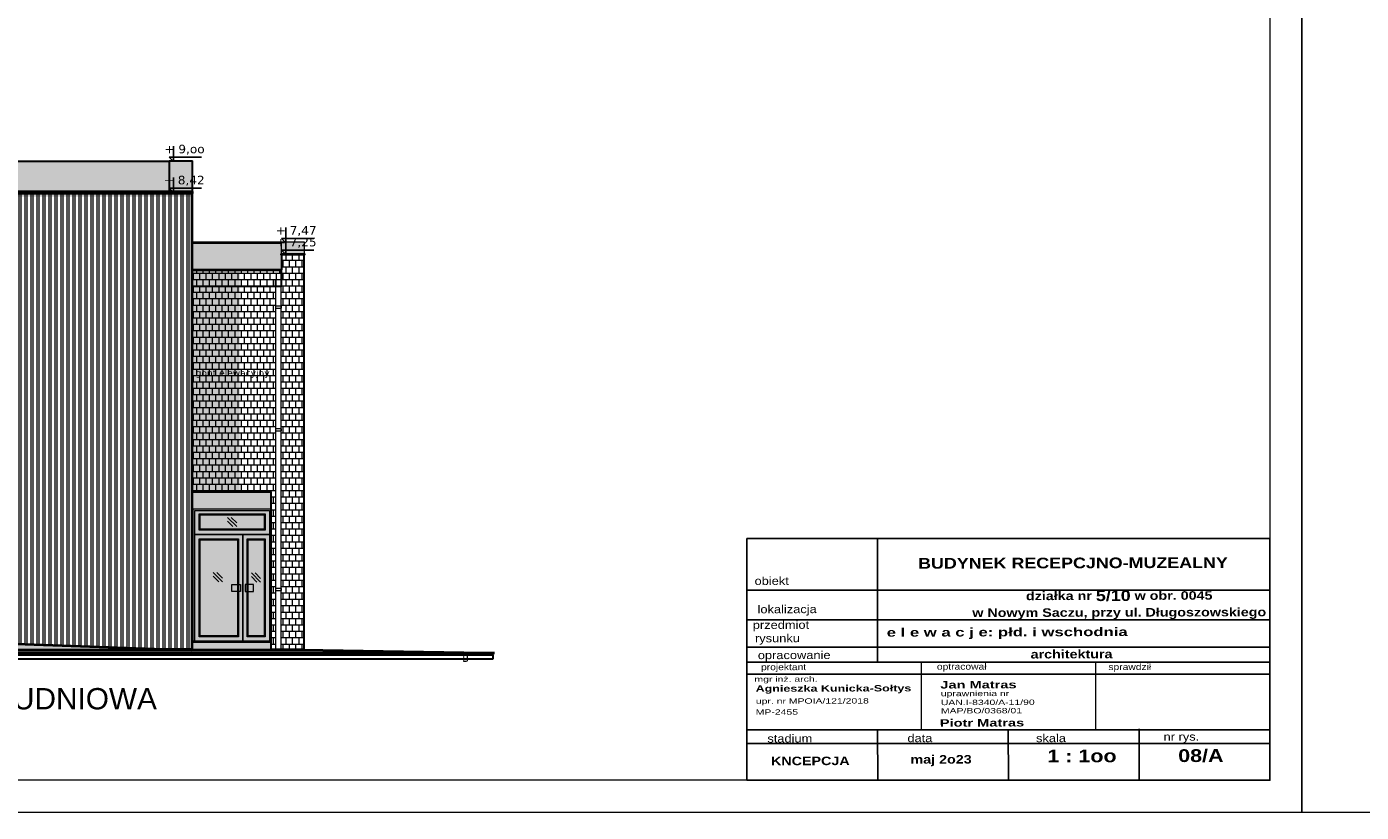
# Model space of a CAD drawing. Extents: x 4615668 to 9294084, y 5331114 to 10688993.
# Tile 6 of 181: x 4647619 to 4650123, y 5331114 to 5332588. Entities that reach past the tile are written whole.
import ezdxf

# ---------------------------------------------------------------- set-up
doc = ezdxf.new("R2010")
doc.units = 0
doc.header["$MEASUREMENT"] = 0
doc.linetypes.add('DASHDOT', pattern=[25.4, 12.7, -6.35, 0, -6.35])
for name, color, linetype in [('1', 7, 'Continuous'), ('_', 7, 'Continuous'), ('OPIS', 7, 'Continuous'), ('OPIS DO WYGASZENIA', 7, 'Continuous'), ('sciany', 1, 'Continuous'), ('STOLARKA', 4, 'Continuous')]:
    doc.layers.add(name, color=color, linetype=linetype)
for name, color, linetype, lineweight in [('A_widok', 8, 'Continuous', 0), ('balustrada', 252, 'Continuous', 5), ('hatch', 253, 'Continuous', 0), ('ocieplenie', 214, 'Continuous', 13), ('więźba_w', 33, 'Continuous', 5)]:
    doc.layers.add(name, color=color, linetype=linetype, lineweight=lineweight)
doc.styles.add('ARIAL', font='arial.ttf', dxfattribs={"height": 10})
doc.styles.add('ARIAL_WYM50', font='arial.ttf', dxfattribs={"height": 15})
doc.styles.add('courier', font='stylu.ttf')
doc.styles.add('janusz', font='txt', dxfattribs={"height": 10})
pattern_1 = [(0, (8420.004, 178.085), (0, 12), []), (90, (8420.004, 178.085), (-6, 12), [12, -12])]

# ---------------------------------------------------------------- blocks, each defined once
blk = doc.blocks.new('Z$W@#40D3745B')
at = {"layer": '_', "lineweight": 25, "ltscale": 4}
for p, q in [((8.1, 28.4), (8.1, 0)), ((8.1, 0), (0, 8.1)), ((0, 8.1), (60.8, 8.1))]:
    blk.add_line(p, q, dxfattribs=at)
blk = doc.blocks.new('G$CE5B2E794')
at = {"layer": 'OPIS', "width": 743.088, "attachment_point": 1, "rotation": 0.1544, "style": 'courier'}
for s, insert, char_height in [('{\\W1.4;\\fArial|b1|i0|c238|p34;\\H0.444444x; \\fArial|b0|i0|c238|p34;\\H1.250001x;mgr inż. arch.\\fArial|b1|i0|c238|p34;\\P\\H1.2x; Agnieszka Kunicka-Sołtys}', (-4.4, 71.8), 18), ('{\\W1.4;\\fArial|b0|i0|c238|p34;upr. nr MPOIA/121/2018}', (2.6, 30.6), 10), ('{\\W1.4;\\fArial|b0|i0|c238|p34;MP-2455}', (2.4, 10), 10)]:
    blk.add_mtext(s, dxfattribs=dict(at, insert=insert, char_height=char_height))
blk = doc.blocks.new('G$C0830A37A')
at = {"layer": 'OPIS', "width": 743.088, "attachment_point": 1, "rotation": 0.1544, "style": 'courier'}
for s, insert, char_height in [('{\\W1.4;\\fArial|b1|i0|c238|p34;Jan Matras}', (0, 61.1), 14), ('{\\fArial|b0|i0|c238|p34;\\W1.4;uprawnienia nr\\PUAN.I-8340/A-11/90}', (0.9, 42.6), 10), ('{\\fArial|b0|i0|c238|p34;\\W1.4;MAP/BO/0368/01}', (1.1, 10.2), 10)]:
    blk.add_mtext(s, dxfattribs=dict(at, insert=insert, char_height=char_height))

msp = doc.modelspace()

# ---------------------------------------------------------------- hatches: boundary and pattern name
at = {"layer": 'hatch', "lineweight": 0, "ltscale": 40}
h = msp.add_hatch(color=252, dxfattribs=at)
h.dxf.hatch_style = 1
h.paths.add_polyline_path([(4646738.438, 5332336.603), (4647886.435, 5332336.603), (4647886.435, 5332278.301), (4646739.435, 5332278.301), (4646739.435, 5332334.602), (4646738.438, 5332334.603)])
h = msp.add_hatch(color=252, dxfattribs=at)
h.dxf.hatch_style = 1
h.paths.add_polyline_path([(4647930.435, 5332336.602), (4647886.435, 5332336.602), (4647886.435, 5332278.301), (4647930.435, 5332278.301)])
h.paths.add_polyline_path([(4647930.435, 5332278.301), (4647886.435, 5332278.301), (4646738.438, 5332278.301), (4646738.438, 5332276.301), (4647930.435, 5332276.301)])
at = {"layer": 'hatch', "lineweight": 0, "ltscale": 40, "transparency": 33554559}
h = msp.add_hatch(color=251, dxfattribs=at)
h.dxf.hatch_style = 1
h.paths.add_polyline_path([(4646747.761, 5332269.3), (4647929.435, 5332269.301), (4647929.435, 5332276.301), (4646739.435, 5332276.3)])
h = msp.add_hatch(color=251, dxfattribs=at)
h.dxf.hatch_style = 1
h.paths.add_polyline_path([(4647929.413, 5332183.969), (4648018.925, 5332183.969), (4648018.925, 5331715.602), (4647929.413, 5331715.602)])
h.paths.add_polyline_path([(4648077.435, 5331715.602), (4647929.435, 5331715.602), (4647929.435, 5331617.977), (4648077.435, 5331617.977)])
h.paths.add_polyline_path([(4648047.896, 5331617.977), (4647929.435, 5331617.977), (4647929.435, 5331420.602), (4648047.896, 5331433.606)])
at = {"layer": 'hatch', "lineweight": 0, "ltscale": 40}
h = msp.add_hatch(color=252, dxfattribs=at)
h.dxf.hatch_style = 1
h.paths.add_polyline_path([(4648096.435, 5332183.969), (4647929.435, 5332183.969), (4647929.435, 5332181.969), (4648096.435, 5332181.969)])
h.paths.add_polyline_path([(4648096.435, 5332181.969), (4647929.435, 5332181.969), (4647929.435, 5332153.916), (4648097.435, 5332153.916), (4648097.435, 5332160.022), (4648096.435, 5332160.022), (4648096.435, 5332161.916)])
h.paths.add_polyline_path([(4648097.435, 5332153.916), (4647929.435, 5332153.916), (4647929.435, 5332131.915), (4648097.435, 5332131.915)])
h.paths.add_polyline_path([(4648140.435, 5332183.969), (4648096.435, 5332183.969), (4648096.435, 5332161.916), (4648140.435, 5332161.916)])
h.paths.add_polyline_path([(4648140.426, 5332161.916), (4648096.435, 5332161.916), (4648096.435, 5332160.022), (4648140.426, 5332160.022)])
h = msp.add_hatch(color=252, dxfattribs=at)
h.dxf.hatch_style = 1
h.paths.add_polyline_path([(4648077.435, 5331435.602), (4647931.435, 5331435.602), (4647931.435, 5331683.602), (4648077.435, 5331683.602), (4648077.435, 5331715.602), (4647929.435, 5331715.602), (4647929.435, 5331433.605), (4648077.435, 5331433.605)])
h = msp.add_hatch(color=8, dxfattribs=at)
h.dxf.hatch_style = 1
h.paths.add_polyline_path([(4648077.435, 5331435.602), (4647931.435, 5331435.602), (4647931.435, 5331683.602), (4648077.435, 5331683.602)])
h.paths.add_polyline_path([(4648064.435, 5331645.602), (4647944.435, 5331645.602), (4647944.435, 5331672.602), (4648064.435, 5331672.602)], flags=16)
h.paths.add_polyline_path([(4648014.508, 5331445.602), (4647944.435, 5331445.602), (4647944.435, 5331625.602), (4648014.508, 5331625.602)], flags=16)
h.paths.add_polyline_path([(4648064.435, 5331445.602), (4648034.508, 5331445.602), (4648034.508, 5331625.602), (4648064.435, 5331625.602)], flags=16)
h = msp.add_hatch(color=8, dxfattribs=at)
h.dxf.hatch_style = 1
h.paths.add_polyline_path([(4648020.318, 5331528.845), (4648004.298, 5331528.845), (4648004.298, 5331541.874), (4648020.318, 5331541.874)])
h.paths.add_polyline_path([(4648028.698, 5331528.845), (4648044.718, 5331528.845), (4648044.718, 5331541.874), (4648028.698, 5331541.874)])
h = msp.add_hatch(color=252, dxfattribs=at)
h.dxf.hatch_style = 1
h.paths.add_polyline_path([(4648077.435, 5331433.605), (4647929.435, 5331433.605), (4647929.435, 5331420.602), (4647928.435, 5331420.602), (4647928.435, 5331418.527), (4648086.636, 5331418.527), (4648086.636, 5331420.602), (4648077.435, 5331420.602)])
h.paths.add_polyline_path([(4648138.435, 5331420.602), (4648096.236, 5331420.602), (4648096.236, 5331418.527), (4648136.932, 5331418.527), (4648138.435, 5331418.502)])
h.paths.add_polyline_path([(4648096.236, 5331420.602), (4648086.636, 5331420.602), (4648086.636, 5331418.527), (4648096.236, 5331418.527)])
h.paths.add_polyline_path([(4647928.435, 5331420.602), (4647871.068, 5331420.602), (4647928.435, 5331418.527)], flags=17)
h.paths.add_polyline_path([(4647511.435, 5331433.607), (4647359.435, 5331433.607), (4647359.435, 5331418.527), (4647511.435, 5331418.527), (4647928.435, 5331418.527), (4647871.068, 5331420.602)])
h.paths.add_polyline_path([(4647359.435, 5331420.602), (4646740.435, 5331420.602), (4646740.435, 5331418.476), (4646743.435, 5331418.527), (4647359.435, 5331418.527)])
h = msp.add_hatch(color=252, dxfattribs=at)
h.dxf.hatch_style = 1
edge = h.paths.add_edge_path()
edge.add_line((4648439.435, 5331413.37), (4648138.435, 5331418.502))
edge.add_line((4648138.435, 5331418.502), (4646740.435, 5331418.476))
edge.add_line((4646740.435, 5331418.476), (4646686.221, 5331417.601))
edge.add_arc((4646686.269, 5331414.601), 3, 90.924661, 180)
edge.add_line((4646683.269, 5331414.601), (4646683.269, 5331413.37))
edge.add_line((4646683.269, 5331413.37), (4648439.435, 5331413.37))
at = {"layer": 'STOLARKA', "lineweight": 0, "ltscale": 40, "true_color": 0xbdffff, "transparency": 33554534}
h = msp.add_hatch(color=131, dxfattribs=at)
h.dxf.hatch_style = 1
h.set_gradient(color1=(132, 132, 132), name='CURVED')
h.paths.add_polyline_path([(4647944.435, 5331445.602), (4647944.435, 5331625.602), (4648014.508, 5331625.602), (4648014.508, 5331541.874), (4648004.298, 5331541.874), (4648004.298, 5331528.845), (4648014.508, 5331528.845), (4648014.508, 5331445.602)])
h.paths.add_polyline_path([(4648034.508, 5331445.602), (4648034.508, 5331528.845), (4648044.718, 5331528.845), (4648044.718, 5331541.874), (4648034.508, 5331541.874), (4648034.508, 5331625.602), (4648064.435, 5331625.602), (4648064.435, 5331445.602)])
h.paths.add_polyline_path([(4647944.435, 5331645.602), (4647944.435, 5331672.602), (4648064.435, 5331672.602), (4648064.435, 5331645.602)])
at = {"layer": 'więźba_w', "lineweight": 0, "ltscale": 40}
h = msp.add_hatch(dxfattribs=at)
h.set_pattern_fill('ANSI32', color=256, scale=30, angle=45)
h.set_pattern_definition([(90, (8420.004, 178.085), (-11.25, 3e-15), []), (90, (8423.754, 181.835), (-11.25, 3e-15), [])])
h.paths.add_polyline_path([(4646739.435, 5332276.301), (4646739.435, 5331420.602), (4647359.435, 5331420.602), (4647359.435, 5331433.607), (4647381.935, 5331433.607), (4647381.935, 5331660.607), (4647488.935, 5331660.607), (4647488.935, 5331433.607), (4647511.435, 5331433.607), (4647871.068, 5331420.602), (4647929.435, 5331420.602), (4647929.435, 5332276.301)])
h.paths.add_polyline_path([(4647359.435, 5331668.602), (4647511.435, 5331668.602), (4647511.435, 5331684.026), (4647359.435, 5331684.026)], flags=16)
h.paths.add_polyline_path([(4647359.435, 5331671.574), (4647511.435, 5331671.574)], flags=0)
h.paths.add_polyline_path([(4647201.435, 5331580.602), (4647287.435, 5331580.602), (4647287.435, 5331668.602), (4647201.435, 5331668.602)], flags=16)
h.paths.add_polyline_path([(4647199.435, 5331577.602), (4647289.435, 5331577.602), (4647289.435, 5331580.602), (4647199.435, 5331580.602)], flags=16)
h.paths.add_polyline_path([(4647199.435, 5331937.602), (4647289.435, 5331937.602), (4647289.435, 5331940.602), (4647199.435, 5331940.602)], flags=16)
h.paths.add_polyline_path([(4647201.435, 5331940.602), (4647287.435, 5331940.602), (4647287.435, 5332028.602), (4647201.435, 5332028.602)], flags=16)
at = {"layer": 'więźba_w', "lineweight": 0, "ltscale": 40, "transparency": 33554687}
h = msp.add_hatch(dxfattribs=at)
h.set_pattern_fill('AR-B88', color=256, scale=1.5)
h.set_pattern_definition(pattern_1)
h.paths.add_polyline_path([(4648139.435, 5332160.022), (4648097.435, 5332160.022), (4648097.435, 5332131.915), (4647929.435, 5332131.915), (4647929.435, 5332130.812), (4648097.435, 5332130.812), (4648097.435, 5332101.593), (4648096.235, 5332101.593), (4648096.235, 5332064.002), (4648097.435, 5332064.002), (4648097.435, 5332060.326), (4648096.235, 5332060.326), (4648096.236, 5331420.602), (4648139.435, 5331420.602)])
h.paths.add_polyline_path([(4648086.635, 5332060.326), (4648085.635, 5332060.326), (4648085.635, 5332064.002), (4648086.635, 5332101.593), (4647929.435, 5332101.593), (4647929.435, 5331715.602), (4648077.435, 5331715.602), (4648077.435, 5331420.602), (4648086.636, 5331420.602)], flags=17)
h = msp.add_hatch(dxfattribs=at)
h.set_pattern_fill('AR-B88', color=256, scale=1.5)
h.set_pattern_definition(pattern_1)
h.paths.add_polyline_path([(4648097.435, 5332130.812), (4647929.435, 5332130.812), (4647929.435, 5332113.593), (4648097.435, 5332113.593)])
h.paths.add_polyline_path([(4648085.435, 5332113.593), (4647929.435, 5332113.593), (4647929.435, 5332101.593), (4648085.435, 5332101.593)])

# ---------------------------------------------------------------- linework, layer by layer
at = {"lineweight": 30, "ltscale": 40}
for p, q in [((4648097.435, 5332160.022), (4648097.435, 5332131.915)), ((4648097.435, 5332131.915), (4647929.435, 5332131.915)), ((4648496.818, 5331413.37), (4646636.653, 5331413.37))]:
    msp.add_line(p, q, dxfattribs=at)
at = {"lineweight": 0, "ltscale": 40}
for p, q in [((4647995.755, 5331667.742), (4648013.079, 5331650.418)), ((4647995.755, 5331660.812), (4648006.149, 5331650.418)), ((4648002.684, 5331667.742), (4648013.079, 5331657.348)), ((4647969.106, 5331564.101), (4647986.43, 5331546.777)), ((4647969.106, 5331557.171), (4647979.501, 5331546.777)), ((4647976.036, 5331564.101), (4647986.43, 5331553.706)), ((4648040.711, 5331563.616), (4648058.035, 5331546.292)), ((4648040.711, 5331556.686), (4648051.105, 5331546.292)), ((4648047.64, 5331563.616), (4648058.035, 5331553.222)), ((4647929.435, 5331433.605), (4648077.435, 5331433.605)), ((4649297.332, 5331396.003), (4649297.332, 5331269.078)), ((4649624.222, 5331396.003), (4649624.222, 5331269.078))]:
    msp.add_line(p, q, dxfattribs=at)
at = {"lineweight": 40, "ltscale": 40}
for p, q in [((4648136.932, 5331418.527), (4646743.435, 5331418.527)), ((4648439.435, 5331413.37), (4648136.932, 5331418.527))]:
    msp.add_line(p, q, dxfattribs=at)
at = {"lineweight": 0, "ltscale": 40}
for points in [[(4647886.435, 5332334.602), (4646738.438, 5332334.603), (4646738.438, 5332336.603), (4647886.435, 5332336.602), (4647886.435, 5332334.602)], [(4648140.435, 5332181.969), (4648140.435, 5332183.969), (4647929.413, 5332183.969)], [(4647929.413, 5332181.969), (4648096.435, 5332181.969)]]:
    msp.add_lwpolyline(points, dxfattribs=at)
at = {"lineweight": 30, "ltscale": 40}
for points in [[(4647886.435, 5332336.602), (4647886.435, 5332278.301), (4647930.435, 5332278.301), (4647930.435, 5332336.602)], [(4647886.435, 5332336.602), (4647930.435, 5332336.602)], [(4647929.435, 5331715.602), (4648077.435, 5331715.602), (4648077.435, 5331420.602), (4648139.435, 5331420.602), (4648139.435, 5332160.022)], [(4647928.435, 5331420.602), (4647928.435, 5331418.527)], [(4648138.435, 5331420.602), (4648138.435, 5331418.527)]]:
    msp.add_lwpolyline(points, dxfattribs=at)
at = {"lineweight": 40, "ltscale": 40}
msp.add_lwpolyline([(4646738.438, 5332276.301), (4647930.435, 5332276.301), (4647930.435, 5332278.301), (4646738.438, 5332278.301)], close=True, dxfattribs=at)
for points in [[(4647871.068, 5331420.602), (4647929.435, 5331420.602), (4647929.435, 5332276.301)], [(4647511.435, 5331433.607), (4647928.435, 5331418.527)], [(4646683.269, 5331413.37), (4648496.818, 5331413.37)]]:
    msp.add_lwpolyline(points, dxfattribs=at)
at = {"lineweight": 0, "ltscale": 40}
msp.add_lwpolyline([(4648096.435, 5332161.916), (4648140.435, 5332161.916), (4648140.435, 5332183.969), (4648096.435, 5332183.969)], close=True, dxfattribs=at)
at = {"lineweight": 30, "ltscale": 40}
for points in [[(4648096.435, 5332161.916), (4648140.426, 5332161.916), (4648140.426, 5332160.022), (4648096.435, 5332160.022)], [(4647929.435, 5332101.593), (4648097.435, 5332101.593), (4648097.435, 5332130.812), (4647929.435, 5332130.812)], [(4648493.816, 5331401.601), (4646640.502, 5331401.601), (4646640.502, 5331409.601), (4648493.816, 5331409.601)]]:
    msp.add_lwpolyline(points, close=True, dxfattribs=at)
at = {"lineweight": 0, "ltscale": 40}
for p in [(4649297.332, 5331396.003), (4649624.265, 5331396.003)]:
    msp.add_point(p, dxfattribs=at)
at = {"layer": 'A_widok', "color": 7, "lineweight": 0, "ltscale": 40}
for points in [[(4648077.435, 5331435.602), (4647931.435, 5331435.602), (4647931.435, 5331683.602), (4648077.435, 5331683.602)], [(4648074.435, 5331435.602), (4647934.435, 5331435.602), (4647934.435, 5331680.602), (4648074.435, 5331680.602)], [(4648074.435, 5331635.602), (4647934.435, 5331635.602), (4647934.435, 5331680.602), (4648074.435, 5331680.602)], [(4648066.435, 5331643.602), (4647942.435, 5331643.602), (4647942.435, 5331674.602), (4648066.435, 5331674.602)], [(4648064.435, 5331645.602), (4647944.435, 5331645.602), (4647944.435, 5331672.602), (4648064.435, 5331672.602)], [(4648024.508, 5331435.602), (4647934.435, 5331435.602), (4647934.435, 5331635.602), (4648024.508, 5331635.602)], [(4648016.508, 5331443.602), (4647942.435, 5331443.602), (4647942.435, 5331627.602), (4648016.508, 5331627.602)], [(4648074.435, 5331435.602), (4648024.508, 5331435.602), (4648024.508, 5331635.602), (4648074.435, 5331635.602)], [(4648066.435, 5331443.602), (4648032.508, 5331443.602), (4648032.508, 5331627.602), (4648066.435, 5331627.602)], [(4648014.508, 5331445.602), (4647944.435, 5331445.602), (4647944.435, 5331625.602), (4648014.508, 5331625.602)], [(4648064.435, 5331445.602), (4648034.508, 5331445.602), (4648034.508, 5331625.602), (4648064.435, 5331625.602)], [(4648020.318, 5331528.845), (4648004.298, 5331528.845), (4648004.298, 5331541.874), (4648020.318, 5331541.874)], [(4648028.698, 5331528.845), (4648044.718, 5331528.845), (4648044.718, 5331541.874), (4648028.698, 5331541.874)]]:
    msp.add_lwpolyline(points, close=True, dxfattribs=at)
at = {"layer": 'balustrada', "lineweight": 0, "ltscale": 40}
for p, q in [((4648097.435, 5332113.593), (4647929.435, 5332113.593)), ((4648097.435, 5332101.593), (4647929.435, 5332101.593))]:
    msp.add_line(p, q, dxfattribs=at)
for points in [[(4648085.435, 5332101.593), (4648097.435, 5332101.593), (4648097.435, 5332113.593), (4648085.435, 5332113.593)], [(4648086.235, 5332102.393), (4648096.635, 5332102.393), (4648096.635, 5332113.593), (4648086.235, 5332113.593)], [(4648085.635, 5332060.326), (4648097.435, 5332060.326), (4648097.435, 5332064.002), (4648085.635, 5332064.002)], [(4648085.635, 5331830.356), (4648097.435, 5331830.356), (4648097.435, 5331834.032), (4648085.635, 5331834.032)], [(4648085.636, 5331530.339), (4648097.436, 5331530.339), (4648097.436, 5331534.015), (4648085.636, 5331534.015)]]:
    msp.add_lwpolyline(points, close=True, dxfattribs=at)
for points in [[(4648096.236, 5331418.089), (4648086.636, 5331418.089), (4648086.635, 5332101.593)], [(4648096.236, 5331418.089), (4648096.235, 5332101.593)]]:
    msp.add_lwpolyline(points, dxfattribs=at)
at = {"layer": 'hatch', "color": 252}
for points in [[(4645811.719, 5331114.353), (4650011.719, 5331114.353), (4650011.719, 5334062.353), (4645811.719, 5334062.353)], [(4645811.719, 5331114.353), (4650011.719, 5331114.353), (4650011.719, 5334062.353), (4645811.719, 5334062.353)], [(4650011.719, 5331114.353), (4654211.719, 5331114.353), (4654211.719, 5334062.353), (4650011.719, 5334062.353)], [(4650011.719, 5331114.353), (4654211.719, 5331114.353), (4654211.719, 5334062.353), (4650011.719, 5334062.353)], [(4646131.719, 5334002.353), (4649951.719, 5334002.353), (4649951.719, 5331174.353), (4646131.719, 5331174.353)]]:
    msp.add_lwpolyline(points, close=True, dxfattribs=at)
at = {"layer": 'ocieplenie', "linetype": 'DASHDOT', "lineweight": 0, "ltscale": 0.1}
for p, q in [((4648439.435, 5331397.37), (4648439.435, 5331413.37)), ((4648439.435, 5331413.37), (4648442.435, 5331413.37)), ((4648445.435, 5331410.37), (4648445.435, 5331397.37)), ((4648445.435, 5331397.37), (4648439.435, 5331397.37))]:
    msp.add_line(p, q, dxfattribs=at)
msp.add_arc((4648442.435, 5331410.37), 3, 0, 90, dxfattribs=at)
at = {"layer": 'OPIS'}
for p, q in [((4649215.641, 5331627.893), (4649215.29, 5331396.004)), ((4649950.448, 5331530.997), (4648970.491, 5331530.997)), ((4649950.757, 5331530.997), (4648970.8, 5331530.997)), ((4649950.906, 5331475.748), (4648970.949, 5331475.748)), ((4649951.046, 5331424.08), (4648971.088, 5331424.08)), ((4649951.197, 5331396.004), (4648970.399, 5331396.003)), ((4649951.197, 5331373.625), (4648970.399, 5331373.625)), ((4649951.463, 5331269.078), (4648971.506, 5331269.078)), ((4649215.543, 5331269.739), (4649215.798, 5331175.015)), ((4649460.511, 5331269.078), (4649461.105, 5331175.676)), ((4649706.156, 5331271.061), (4649706.412, 5331176.337)), ((4649951.533, 5331243.244), (4648971.576, 5331243.244))]:
    msp.add_line(p, q, dxfattribs=at)
msp.add_lwpolyline([(4648970.491, 5331174.353), (4649951.719, 5331174.353), (4649951.52, 5331627.893), (4648970.292, 5331627.893)], close=True, dxfattribs=at)
at = {"layer": 'STOLARKA', "color": 5, "lineweight": 0}
msp.add_line((4648139.435, 5331683.602), (4648139.435, 5331477.943), dxfattribs=at)

# ---------------------------------------------------------------- block references
at = {"color": 1, "lineweight": 0, "ltscale": 40}
for name, p in [('G$CE5B2E794', (4648984.51, 5331297.353)), ('G$C0830A37A', (4649333.247, 5331299.509))]:
    msp.add_blockref(name, p, dxfattribs=at)
at = {"layer": 'OPIS DO WYGASZENIA', "linetype": 'Continuous'}
for p in [(4647886.455, 5332335.602), (4647886.455, 5332277.301), (4648097.075, 5332182.969), (4648097.075, 5332160.916)]:
    msp.add_blockref('Z$W@#40D3745B', p, dxfattribs=at)

# ---------------------------------------------------------------- texts
at = {"layer": '1', "insert": (4649665.196, 5331503.661), "char_height": 16, "width": 884.77435, "attachment_point": 5, "rotation": 0.154448, "style": 'ARIAL_WYM50'}
msp.add_mtext('\\A1;{\\fArial|b1|i0|c238|p34;\\W1.2; działka nr \\H1.25x;5/10\\H0.8x; w obr. 0045\\P w Nowym Saczu, przy ul. Długoszowskiego }', dxfattribs=at)
at = {"layer": 'OPIS', "rotation": 0.154448}
for s, insert, char_height, width, attachment_point, style in [('{\\W1.2;\\fArial|b1|i0|c238|p34; BUDYNEK RECEPCJNO-MUZEALNY}', (4649577.462, 5331582.059), 20, 777.58363, 5, 'ARIAL_WYM50'), ('{\\fEuphemia|b0|i0|c0|p34;\\W1.2;obiekt}', (4649016.841, 5331548.42), 15, 711.00695, 5, 'ARIAL_WYM50'), ('{\\fEuphemia|b0|i0|c0|p34;\\W1.2;lokalizacja}', (4649045.873, 5331493.171), 15, 711.00695, 5, 'ARIAL_WYM50'), ('{\\fEuphemia|b0|i0|c238|p34;\\W1.2;  \\fEuphemia|b0|i0|c0|p34;przedmiot\\fEuphemia|b0|i0|c238|p34;\\P\\fEuphemia|b0|i0|c0|p34;rysunku}', (4649027.577, 5331451.22), 15, 711.00695, 5, 'ARIAL_WYM50'), ('{\\W1.4;\\fArial|b1|i0|c238|p34;\\C0;e l e w a c j e: płd. i wschodnia}', (4649232.62, 5331459.871), 16, 735.92353, 1, 'ARIAL'), ('{\\fEuphemia|b0|i0|c0|p34;\\W1.2;opracowanie}', (4649059.058, 5331407.081), 15, 711.00695, 5, 'ARIAL_WYM50'), ('{\\fArial|b1|i0|c238|p34;\\W1.2;architektura}', (4649579.446, 5331411.045), 16, 711.00695, 5, 'ARIAL_WYM50'), ('{\\W1.2;\\FEuphemia|c0;projektant}', (4649039.209, 5331385.224), 12, 711.00695, 5, 'ARIAL_WYM50'), ('{\\W1.2;\\FEuphemia|c0;optracował}', (4649373.37, 5331386.114), 12, 711.00695, 5, 'ARIAL_WYM50'), ('{\\W1.2;\\FEuphemia|c0;sprawdził}', (4649688.708, 5331385.492), 12, 711.00695, 5, 'ARIAL_WYM50'), ('{\\W1.4;\\fArial|b1|i0|c238|p34;Piotr Matras}', (4649332.333, 5331289.038), 14, 743.08825, 1, 'courier'), ('{\\fEuphemia|b0|i0|c0|p34;\\W1.2;stadium}', (4649050.887, 5331252.687), 15, 711.00695, 5, 'ARIAL_WYM50'), ('{\\fEuphemia|b0|i0|c0|p34;\\W1.2;data}', (4649294.924, 5331253.345), 15, 711.00695, 5, 'ARIAL_WYM50'), ('{\\fEuphemia|b0|i0|c0|p34;\\W1.2;skala}', (4649540.864, 5331253.345), 15, 711.00695, 5, 'ARIAL_WYM50'), ('{\\fEuphemia|b0|i0|c0|p34;\\W1.2;nr rys.}', (4649785.539, 5331254.005), 15, 711.00695, 5, 'ARIAL_WYM50'), ('{\\fArial|b1|i0|c238|p34;\\W1.2;\\C0;1 : 1oo}', (4649534.201, 5331231.983), 24, 735.92353, 1, 'ARIAL'), ('{\\W1.2;\\fArial|b1|i0|c238|p34;\\C0;08/A}', (4649779.508, 5331232.644), 24, 735.92353, 1, 'ARIAL'), ('{\\W1.2;\\fArial|b1|i0|c238|p34;KNCEPCJA}', (4649089.341, 5331210.656), 16, 711.00695, 5, 'ARIAL_WYM50'), ('{\\W1.2;\\fArial|b1|i0|c238|p34;maj 2o23}', (4649334.648, 5331211.318), 16, 711.00695, 5, 'ARIAL_WYM50')]:
    msp.add_mtext(s, dxfattribs=dict(at, insert=insert, char_height=char_height, width=width, attachment_point=attachment_point, style=style))
at = {"layer": 'OPIS DO WYGASZENIA', "lineweight": 25, "ltscale": 4, "char_height": 16, "width": 225.87846, "style": 'janusz'}
for s, insert, attachment_point, rotation in [('{\\W1.2;\\fTahoma|b0|i0|c238|p34;+ 9,oo }', (4647953, 5332366.902), 3, 0.021478), ('{\\W1.2;\\fTahoma|b0|i0|c238|p34;+ 8,42 }', (4647953, 5332308.601), 3, 0.021478), ('{\\W1.2;\\fTahoma|b0|i0|c238|p34;+ 7,47 }', (4648163, 5332214.269), 3, 0.021478), ('{\\W1.2;\\fTahoma|b0|i0|c238|p34;+ 7,25 }', (4648163, 5332192.216), 3, 0.021478), ('{\\W1.2;\\fTahoma|b0|i0|c238|p34;\\H0.75x;gont elewacyjny\\H1.333333x; }', (4647936.11, 5331944.804), 1, 359.978522)]:
    msp.add_mtext(s, dxfattribs=dict(at, insert=insert, attachment_point=attachment_point, rotation=rotation))
at = {"layer": 'sciany', "color": 251, "ltscale": 40, "insert": (4647863.434, 5331347.476), "char_height": 40, "width": 816.72602, "attachment_point": 3, "style": 'ARIAL_WYM50'}
msp.add_mtext('\\A1;{\\C0;ELEWACJA POŁUDNIOWA}', dxfattribs=at)

doc.saveas('drawing.dxf')
